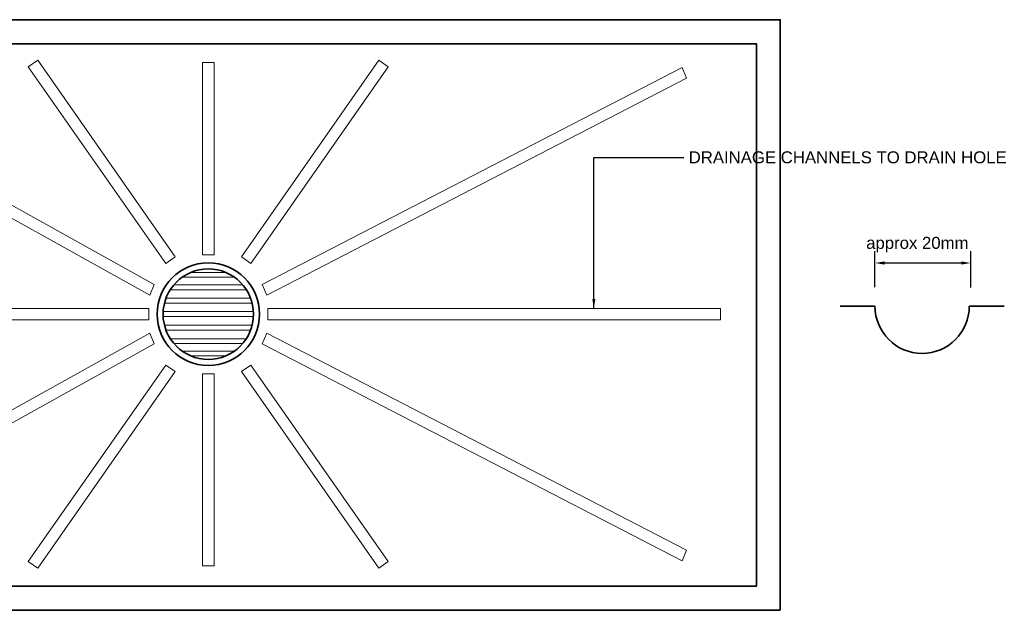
# Model space of a CAD drawing. Header units: millimetres. Extents: x -175 to 166, y -160 to 79.
# Tile 4 of 6: x -39 to 166, y -146 to -23. Entities that reach past the tile are written whole.
import ezdxf

# ---------------------------------------------------------------- set-up
doc = ezdxf.new("R2010")
doc.units = ezdxf.units.MM
for name, color, linetype, lineweight in [('FS-DETAIL', 3, 'Continuous', 35), ('FS-DETAIL-THIN', 8, 'Continuous', 18), ('FS-DIM', 14, 'Continuous', 15), ('FS-TEXT', 7, 'Continuous', 25)]:
    doc.layers.add(name, color=color, linetype=linetype, lineweight=lineweight)
doc.styles.add('Arial', font='arial.ttf', dxfattribs={"height": 2.5})
doc.dimstyles.new('Diagonal_2.5mm Arial', dxfattribs={"dimtxt": 2.5, "dimasz": 2, "dimexe": 2.5, "dimexo": 5, "dimgap": 1, "dimtad": 1, "dimzin": 0, "dimdsep": 46, "dimtxsty": 'Arial', "dimcen": 2, "dimdle": 4, "dimclrd": 256, "dimclre": 256, "dimclrt": 50, "dimaunit": 1, "dimadec": 0, "dimazin": 0, "dimtfac": 1, "dimtix": 1, "dimtmove": 2, "dimatfit": 3, "dimfxl": 1, "dimtvp": 1, "dimtolj": 1, "dimtzin": 0, "dimarcsym": 0})
doc.dimstyles.new('Diagonal_2.5mm Arial$7', dxfattribs={"dimtxt": 2.5, "dimasz": 2, "dimexe": 2.5, "dimexo": 5, "dimgap": 1, "dimtad": 0, "dimzin": 0, "dimdsep": 46, "dimtxsty": 'Arial', "dimcen": 2, "dimdle": 4, "dimclrd": 1, "dimclre": 256, "dimclrt": 7, "dimaunit": 1, "dimadec": 0, "dimazin": 0, "dimtfac": 1, "dimtix": 1, "dimtmove": 2, "dimatfit": 3, "dimfxl": 1, "dimtvp": 1, "dimtolj": 1, "dimtzin": 0, "dimarcsym": 0})

# ---------------------------------------------------------------- blocks, each defined once
blk = doc.blocks.new('*D1')
at = {"layer": 'Defpoints', "color": 0, "transparency": 16777216}
for p in [(139.18, -73.25), (139.18, -83.28), (159.18, -83.36)]:
    blk.add_point(p, dxfattribs=at)
at = {"layer": 'FS-DIM', "lineweight": -2, "transparency": 16777216}
for p, q in [((139.18, -78.28), (139.18, -70.75)), ((159.18, -78.36), (159.18, -70.75)), ((157.18, -73.25), (141.18, -73.25))]:
    blk.add_line(p, q, dxfattribs=at)
at = {"layer": 'FS-DIM', "transparency": 16777216}
for points in [[(141.18, -72.92), (141.18, -73.58), (139.18, -73.25)], [(157.18, -72.92), (157.18, -73.58), (159.18, -73.25)]]:
    blk.add_solid(points, dxfattribs=at)
at = {"layer": 'FS-DIM', "color": 50, "transparency": 16777216, "insert": (148.02, -69.43), "char_height": 2.5, "attachment_point": 5, "style": 'Arial'}
blk.add_mtext('\\A1;approx 20mm', dxfattribs=at)

msp = doc.modelspace()

# ---------------------------------------------------------------- linework, layer by layer
at = {"layer": 'FS-DETAIL'}
for points in [[(119.425, -145.661), (-119.425, -145.661), (-119.425, -22.522), (119.425, -22.522)], [(-114.425, -27.522), (114.425, -27.522), (114.425, -140.661), (-114.425, -140.661)]]:
    msp.add_lwpolyline(points, close=True, dxfattribs=at)
msp.add_lwpolyline([(131.931, -82.263), (139.184, -82.263, 1), (158.861, -82.263), (166.17, -82.263)], format="xyb", dxfattribs=at)
for radius in [10.693, 9.437]:
    msp.add_circle((0.061, -83.921), radius, dxfattribs=at)
at = {"layer": 'FS-DETAIL-THIN'}
for p, q in [((-3.555, -75.204), (3.676, -75.204)), ((-7.123, -77.801), (7.244, -77.801)), ((-5.391, -76.218), (5.512, -76.218)), ((-7.875, -78.814), (7.997, -78.814)), ((-9.094, -81.627), (9.215, -81.627)), ((-8.778, -80.613), (8.899, -80.613)), ((-9.362, -83.389), (9.483, -83.389)), ((-9.365, -84.403), (9.486, -84.403)), ((-9.094, -86.216), (9.215, -86.216)), ((-8.778, -87.23), (8.899, -87.23)), ((-7.875, -89.029), (7.997, -89.029)), ((-7.123, -90.042), (7.244, -90.042)), ((-5.391, -91.625), (5.512, -91.625)), ((-3.555, -92.639), (3.676, -92.639))]:
    msp.add_line(p, q, dxfattribs=at)
for points in [[(-92.636, -32.497), (-11.21, -77.725), (-12.132, -79.933), (-93.558, -34.705)], [(-6.864, -71.947), (-35.543, -30.989), (-37.503, -32.361), (-8.824, -73.319)], [(-1.136, -31.47), (1.257, -31.47), (1.257, -71.513), (-1.136, -71.513)], [(6.985, -71.947), (35.664, -30.989), (37.624, -32.361), (8.945, -73.319)], [(98.937, -32.497), (11.331, -77.725), (12.253, -79.933), (99.859, -34.705)], [(-100.661, -85.118), (-100.661, -82.725), (-12.348, -82.725), (-12.348, -85.118)], [(106.962, -85.118), (106.962, -82.725), (12.469, -82.725), (12.469, -85.118)], [(-92.636, -135.346), (-11.21, -90.118), (-12.132, -87.91), (-93.558, -133.138)], [(98.937, -135.346), (11.331, -90.118), (12.253, -87.91), (99.859, -133.138)], [(-6.864, -95.896), (-35.543, -136.854), (-37.503, -135.481), (-8.824, -94.524)], [(-1.136, -136.373), (1.257, -136.373), (1.257, -96.33), (-1.136, -96.33)], [(6.985, -95.896), (35.664, -136.854), (37.624, -135.481), (8.945, -94.524)]]:
    msp.add_lwpolyline(points, close=True, dxfattribs=at)
msp.add_circle((0.061, -83.921), 9.437, dxfattribs=at)

# ---------------------------------------------------------------- texts
at = {"color": 50, "insert": (-30.409, -35.021), "char_height": 2.5, "attachment_point": 9, "style": 'Arial'}
msp.add_mtext('\\A1;', dxfattribs=at)
at = {"layer": 'FS-TEXT', "insert": (100.305, -51.232), "char_height": 2.5, "attachment_point": 4, "style": 'Arial'}
msp.add_mtext('DRAINAGE CHANNELS TO DRAIN HOLE', dxfattribs=at)

# ---------------------------------------------------------------- dimensions: what is measured, and where the dimension line sits
at = {"layer": 'FS-DIM'}
dim = msp.add_linear_dim(base=(139.184, -73.249), p1=(159.184, -83.364), p2=(139.184, -83.281), text='approx 20mm', dimstyle='Diagonal_2.5mm Arial', dxfattribs=at)
dim.commit()
dim.dimension.update_dxf_attribs({"geometry": '*D1', "text_midpoint": (148.024, -69.431), "dimtype": 160})

# ---------------------------------------------------------------- leaders
at = {"layer": 'FS-TEXT', "annotation_type": 0, "has_hookline": 1, "hookline_direction": 1, "text_width": 65.912}
msp.add_leader([(80.509, -82.725), (80.509, -51.232), (99.305, -51.232)], dimstyle='Diagonal_2.5mm Arial$7', override={"dimscale": 0}, dxfattribs=at)

doc.saveas('drawing.dxf')
